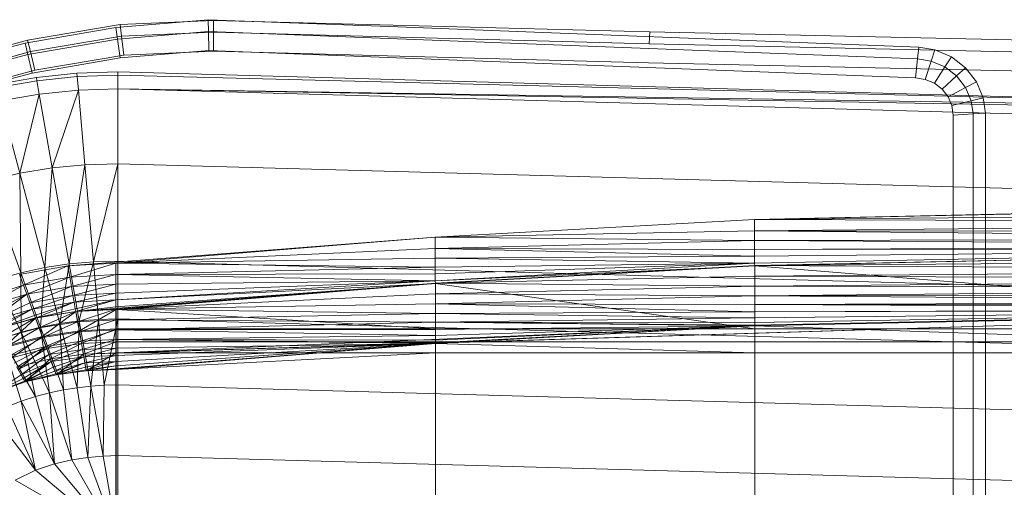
# Model space of a CAD drawing. Header units: metres. Extents: x 397.7 to 427.5, y 12.7 to 28.4.
# Tile 78 of 142: x 406.869 to 407.223, y 27.242 to 27.41. Entities that reach past the tile are written whole.
import ezdxf

# ---------------------------------------------------------------- set-up
doc = ezdxf.new("R2010")
doc.units = ezdxf.units.M
doc.layers.add('A-DETL-____-MBND', color=7, linetype='Continuous', lineweight=18)

# ---------------------------------------------------------------- blocks, each defined once
blk = doc.blocks.new('Family - Inodor P2-153281-05_CLI_AIRE_P2')
at = {"layer": 'A-DETL-____-MBND', "color": 253, "true_color": 0xaaaaaa}
for p, q in [((0.2158, 0.38396), (0.24905, 0.38674)), ((0.2158, 0.38396), (0.24905, 0.38674)), ((0.25093, 0.38648), (0.21744, 0.38501)), ((0.25093, 0.38648), (0.21744, 0.38501)), ((0.24905, 0.38674), (0.24916, 0.38251)), ((0.24916, 0.38251), (0.24905, 0.38674)), ((0.24905, 0.38674), (0.31422, 0.38426)), ((0.24905, 0.38674), (0.31422, 0.38426)), ((0.40793, 0.38234), (0.25093, 0.38648)), ((0.25093, 0.38648), (0.25097, 0.38225)), ((0.40793, 0.38234), (0.25093, 0.38648)), ((0.25097, 0.38225), (0.25093, 0.38648)), ((0.18317, 0.37834), (0.2158, 0.38396)), ((0.18317, 0.37834), (0.2158, 0.38396)), ((0.21744, 0.38501), (0.18411, 0.3794)), ((0.21744, 0.38501), (0.18411, 0.3794)), ((0.2158, 0.38396), (0.2164, 0.37977)), ((0.2164, 0.37977), (0.2158, 0.38396)), ((0.21744, 0.38501), (0.21793, 0.3808)), ((0.21793, 0.3808), (0.21744, 0.38501)), ((0.31422, 0.38426), (0.50472, 0.37687)), ((0.31422, 0.38426), (0.50472, 0.37687)), ((0.18411, 0.3794), (0.15186, 0.3706)), ((0.18411, 0.3794), (0.15186, 0.3706)), ((0.18411, 0.3794), (0.18512, 0.37527)), ((0.18512, 0.37527), (0.18411, 0.3794)), ((0.18417, 0.37421), (0.2164, 0.37977)), ((0.18417, 0.37421), (0.2164, 0.37977)), ((0.21793, 0.3808), (0.18512, 0.37527)), ((0.21793, 0.3808), (0.18512, 0.37527)), ((0.2164, 0.37977), (0.24916, 0.38251)), ((0.2164, 0.37977), (0.24916, 0.38251)), ((0.2164, 0.37977), (0.21736, 0.37298)), ((0.21736, 0.37298), (0.2164, 0.37977)), ((0.25097, 0.38225), (0.21793, 0.3808)), ((0.25097, 0.38225), (0.21793, 0.3808)), ((0.21793, 0.3808), (0.21873, 0.37399)), ((0.21873, 0.37399), (0.21793, 0.3808)), ((0.24916, 0.38251), (0.24933, 0.37566)), ((0.24933, 0.37566), (0.24916, 0.38251)), ((0.24916, 0.38251), (0.31404, 0.38004)), ((0.24916, 0.38251), (0.31404, 0.38004)), ((0.40776, 0.37812), (0.25097, 0.38225)), ((0.25097, 0.38225), (0.25103, 0.37541)), ((0.40776, 0.37812), (0.25097, 0.38225)), ((0.25103, 0.37541), (0.25097, 0.38225)), ((0.31404, 0.38004), (0.50425, 0.37265)), ((0.31404, 0.38004), (0.50425, 0.37265)), ((0.40793, 0.38234), (0.40776, 0.37812)), ((0.40776, 0.37812), (0.40793, 0.38234)), ((0.72747, 0.37522), (0.40793, 0.38234)), ((0.72747, 0.37522), (0.40793, 0.38234)), ((0.15122, 0.3699), (0.18317, 0.37834)), ((0.15122, 0.3699), (0.18317, 0.37834)), ((0.18317, 0.37834), (0.18417, 0.37421)), ((0.18417, 0.37421), (0.18317, 0.37834)), ((0.24933, 0.37566), (0.21736, 0.37298)), ((0.24933, 0.37566), (0.21736, 0.37298)), ((0.24933, 0.37566), (0.21736, 0.37298)), ((0.21736, 0.37298), (0.24933, 0.37566)), ((0.31375, 0.3732), (0.24933, 0.37566)), ((0.31375, 0.3732), (0.24933, 0.37566)), ((0.31375, 0.3732), (0.24933, 0.37566)), ((0.24933, 0.37566), (0.31375, 0.3732)), ((0.72725, 0.371), (0.40776, 0.37812)), ((0.72725, 0.371), (0.40776, 0.37812)), ((0.50472, 0.37687), (0.50425, 0.37265)), ((0.50425, 0.37265), (0.50472, 0.37687)), ((0.50472, 0.37687), (0.51046, 0.37594)), ((0.50472, 0.37687), (0.51046, 0.37594)), ((0.51046, 0.37594), (0.50915, 0.37186)), ((0.50915, 0.37186), (0.51046, 0.37594)), ((0.51046, 0.37594), (0.51645, 0.37337)), ((0.51046, 0.37594), (0.51645, 0.37337)), ((0.15261, 0.36588), (0.18417, 0.37421)), ((0.15261, 0.36588), (0.18417, 0.37421)), ((0.18512, 0.37527), (0.15326, 0.36659)), ((0.18512, 0.37527), (0.15326, 0.36659)), ((0.18417, 0.37421), (0.18578, 0.36754)), ((0.18578, 0.36754), (0.18417, 0.37421)), ((0.18512, 0.37527), (0.18674, 0.3686)), ((0.18674, 0.3686), (0.18512, 0.37527)), ((0.21736, 0.37298), (0.18578, 0.36754)), ((0.21736, 0.37298), (0.18578, 0.36754)), ((0.21736, 0.37298), (0.18578, 0.36754)), ((0.18578, 0.36754), (0.21736, 0.37298)), ((0.21873, 0.37399), (0.18674, 0.3686)), ((0.21873, 0.37399), (0.18674, 0.3686)), ((0.25103, 0.37541), (0.21873, 0.37399)), ((0.25103, 0.37541), (0.21873, 0.37399)), ((0.40749, 0.37128), (0.25103, 0.37541)), ((0.40749, 0.37128), (0.25103, 0.37541)), ((0.5035, 0.36584), (0.31375, 0.3732)), ((0.5035, 0.36584), (0.31375, 0.3732)), ((0.5035, 0.36584), (0.31375, 0.3732)), ((0.31375, 0.3732), (0.5035, 0.36584)), ((0.50425, 0.37265), (0.5035, 0.36584)), ((0.5035, 0.36584), (0.50425, 0.37265)), ((0.50425, 0.37265), (0.50915, 0.37186)), ((0.50425, 0.37265), (0.50915, 0.37186)), ((0.51645, 0.37337), (0.5141, 0.36974)), ((0.5141, 0.36974), (0.51645, 0.37337)), ((0.51645, 0.37337), (0.52157, 0.36946)), ((0.51645, 0.37337), (0.52157, 0.36946)), ((0.18674, 0.3686), (0.15553, 0.36009)), ((0.18674, 0.3686), (0.15553, 0.36009)), ((0.72691, 0.36417), (0.40749, 0.37128)), ((0.72691, 0.36417), (0.40749, 0.37128)), ((0.50915, 0.37186), (0.50704, 0.36527)), ((0.50704, 0.36527), (0.50915, 0.37186)), ((0.50915, 0.37186), (0.5141, 0.36974)), ((0.50915, 0.37186), (0.5141, 0.36974)), ((0.5141, 0.36974), (0.51031, 0.36387)), ((0.51031, 0.36387), (0.5141, 0.36974)), ((0.5141, 0.36974), (0.51833, 0.36651)), ((0.5141, 0.36974), (0.51833, 0.36651)), ((0.52157, 0.36946), (0.51833, 0.36651)), ((0.51833, 0.36651), (0.52157, 0.36946)), ((0.52157, 0.36946), (0.52548, 0.36444)), ((0.52157, 0.36946), (0.52548, 0.36444)), ((0.18578, 0.36754), (0.15485, 0.35938)), ((0.18578, 0.36754), (0.15485, 0.35938)), ((0.18578, 0.36754), (0.15485, 0.35938)), ((0.15485, 0.35938), (0.18578, 0.36754)), ((0.1727, 0.36344), (0.18724, 0.36596)), ((0.18724, 0.36596), (0.20186, 0.36747)), ((0.18745, 0.36479), (0.18724, 0.36596)), ((0.20196, 0.36629), (0.18745, 0.36479)), ((0.20186, 0.36747), (0.21652, 0.36797)), ((0.20196, 0.36629), (0.20186, 0.36747)), ((0.21652, 0.36678), (0.20196, 0.36629)), ((0.20239, 0.36136), (0.20196, 0.36629)), ((0.21652, 0.36797), (0.21652, 0.36678)), ((0.21652, 0.36797), (0.7262, 0.35389)), ((0.7262, 0.35389), (0.21652, 0.36678)), ((0.21652, 0.36678), (0.21652, 0.36184)), ((0.50704, 0.36527), (0.5035, 0.36584)), ((0.50704, 0.36527), (0.5035, 0.36584)), ((0.50704, 0.36527), (0.5035, 0.36584)), ((0.5035, 0.36584), (0.50704, 0.36527)), ((0.51031, 0.36387), (0.50704, 0.36527)), ((0.51031, 0.36387), (0.50704, 0.36527)), ((0.51031, 0.36387), (0.50704, 0.36527)), ((0.50704, 0.36527), (0.51031, 0.36387)), ((0.51833, 0.36651), (0.5131, 0.36173)), ((0.5131, 0.36173), (0.51833, 0.36651)), ((0.51833, 0.36651), (0.52156, 0.36236)), ((0.51833, 0.36651), (0.52156, 0.36236)), ((0.18745, 0.36479), (0.17301, 0.36229)), ((0.1883, 0.35992), (0.18745, 0.36479)), ((0.20239, 0.36136), (0.1883, 0.35992)), ((0.20239, 0.36136), (0.19298, 0.33342)), ((0.21652, 0.36184), (0.20239, 0.36136)), ((0.20474, 0.33457), (0.20239, 0.36136)), ((0.7262, 0.35389), (0.21652, 0.36184)), ((0.7262, 0.35271), (0.21652, 0.36184)), ((0.7262, 0.34776), (0.21652, 0.36184)), ((0.21652, 0.33495), (0.21652, 0.36184)), ((0.5131, 0.36173), (0.51031, 0.36387)), ((0.5131, 0.36173), (0.51031, 0.36387)), ((0.5131, 0.36173), (0.51031, 0.36387)), ((0.51031, 0.36387), (0.5131, 0.36173)), ((0.51523, 0.35899), (0.5131, 0.36173)), ((0.51523, 0.35899), (0.5131, 0.36173)), ((0.51523, 0.35899), (0.5131, 0.36173)), ((0.5131, 0.36173), (0.51523, 0.35899)), ((0.52156, 0.36236), (0.51523, 0.35899)), ((0.51523, 0.35899), (0.52156, 0.36236)), ((0.52548, 0.36444), (0.52156, 0.36236)), ((0.52156, 0.36236), (0.52548, 0.36444)), ((0.52156, 0.36236), (0.52359, 0.35757)), ((0.52156, 0.36236), (0.52359, 0.35757)), ((0.52548, 0.36444), (0.52793, 0.35865)), ((0.52548, 0.36444), (0.52793, 0.35865)), ((0.1883, 0.35992), (0.17429, 0.35751)), ((0.1883, 0.35992), (0.18126, 0.3315)), ((0.19298, 0.33342), (0.1883, 0.35992)), ((0.51657, 0.35583), (0.51523, 0.35899)), ((0.51657, 0.35583), (0.51523, 0.35899)), ((0.51657, 0.35583), (0.51523, 0.35899)), ((0.51523, 0.35899), (0.51657, 0.35583)), ((0.52793, 0.35865), (0.52359, 0.35757)), ((0.52359, 0.35757), (0.52793, 0.35865)), ((0.52793, 0.35865), (0.52867, 0.35316)), ((0.52793, 0.35865), (0.52867, 0.35316)), ((0.18126, 0.3315), (0.17429, 0.35751)), ((0.52359, 0.35757), (0.51657, 0.35583)), ((0.51657, 0.35583), (0.52359, 0.35757)), ((0.51703, 0.35245), (0.51657, 0.35583)), ((0.51703, 0.35245), (0.51657, 0.35583)), ((0.51703, 0.35245), (0.51657, 0.35583)), ((0.51657, 0.35583), (0.51703, 0.35245)), ((0.52359, 0.35757), (0.52422, 0.35289)), ((0.52359, 0.35757), (0.52422, 0.35289)), ((0.52422, 0.35289), (0.51703, 0.35245)), ((0.51703, 0.35245), (0.52422, 0.35289)), ((0.51707, 0.27622), (0.51703, 0.35245)), ((0.51707, 0.27622), (0.51703, 0.35245)), ((0.51707, 0.27622), (0.51703, 0.35245)), ((0.51703, 0.35245), (0.51707, 0.27622)), ((0.52867, 0.35316), (0.52422, 0.35289)), ((0.52422, 0.35289), (0.52867, 0.35316)), ((0.52422, 0.35289), (0.52427, 0.27623)), ((0.52422, 0.35289), (0.52427, 0.27623)), ((0.52867, 0.35316), (0.52871, 0.27623)), ((0.52867, 0.35316), (0.52871, 0.27623)), ((0.19298, 0.33342), (0.18126, 0.3315)), ((0.19298, 0.33342), (0.19035, 0.29759)), ((0.20474, 0.33457), (0.19298, 0.33342)), ((0.19907, 0.29889), (0.19298, 0.33342)), ((0.20474, 0.33457), (0.19907, 0.29889)), ((0.21652, 0.33495), (0.20474, 0.33457)), ((0.20779, 0.29966), (0.20474, 0.33457)), ((0.21652, 0.33495), (0.20779, 0.29966)), ((0.7262, 0.32087), (0.21652, 0.33495)), ((0.21652, 0.29991), (0.21652, 0.33495)), ((0.18126, 0.3315), (0.16961, 0.32879)), ((0.19035, 0.29759), (0.18126, 0.3315)), ((0.18126, 0.3315), (0.18164, 0.29575)), ((0.18164, 0.29575), (0.16961, 0.32879)), ((0.44565, 0.31489), (0.7262, 0.32102)), ((0.72555, 0.32088), (0.44565, 0.31489)), ((0.72555, 0.32088), (0.44565, 0.31489)), ((0.72555, 0.31713), (0.44565, 0.31489)), ((0.72555, 0.31713), (0.44565, 0.31489)), ((0.44565, 0.31489), (0.33076, 0.30854)), ((0.72555, 0.31371), (0.44565, 0.31489)), ((0.44565, 0.31489), (0.72555, 0.31371)), ((0.44565, 0.31489), (0.44566, 0.31079)), ((0.44565, 0.31489), (0.44566, 0.31079)), ((0.72555, 0.31371), (0.44566, 0.31079)), ((0.72555, 0.31371), (0.44566, 0.31079)), ((0.33076, 0.30854), (0.19854, 0.29818)), ((0.33076, 0.30854), (0.21587, 0.2992)), ((0.33076, 0.30854), (0.21587, 0.2992)), ((0.44566, 0.31079), (0.33076, 0.30854)), ((0.44566, 0.31079), (0.33076, 0.30854)), ((0.44566, 0.30737), (0.33076, 0.30854)), ((0.33076, 0.30854), (0.44566, 0.30737)), ((0.33076, 0.30854), (0.33077, 0.30444)), ((0.33076, 0.30854), (0.33077, 0.30444)), ((0.72555, 0.31043), (0.44566, 0.31079)), ((0.44566, 0.31079), (0.72555, 0.31043)), ((0.44566, 0.31079), (0.72555, 0.30799)), ((0.44566, 0.31079), (0.44566, 0.30737)), ((0.44566, 0.31079), (0.72555, 0.30799)), ((0.44566, 0.31079), (0.44566, 0.30737)), ((0.44566, 0.30737), (0.33077, 0.30444)), ((0.44566, 0.30737), (0.33077, 0.30444)), ((0.72555, 0.30799), (0.44566, 0.30737)), ((0.72555, 0.30799), (0.44566, 0.30737)), ((0.72555, 0.30554), (0.44566, 0.30737)), ((0.44566, 0.30737), (0.72555, 0.30554)), ((0.44566, 0.30737), (0.44566, 0.30409)), ((0.44566, 0.30737), (0.44566, 0.30409)), ((0.72555, 0.30554), (0.44566, 0.30409)), ((0.72555, 0.30554), (0.44566, 0.30409)), ((0.33077, 0.30444), (0.21587, 0.2992)), ((0.33077, 0.30444), (0.21587, 0.2992)), ((0.44566, 0.30409), (0.33077, 0.30444)), ((0.33077, 0.30444), (0.44566, 0.30409)), ((0.33077, 0.30444), (0.44566, 0.30165)), ((0.33077, 0.30444), (0.44566, 0.30165)), ((0.33077, 0.30444), (0.33077, 0.30102)), ((0.33077, 0.30444), (0.33077, 0.30102)), ((0.44566, 0.30165), (0.33077, 0.30102)), ((0.44566, 0.30165), (0.33077, 0.30102)), ((0.72555, 0.30454), (0.44566, 0.30409)), ((0.72555, 0.30454), (0.44566, 0.30165)), ((0.72555, 0.30454), (0.44566, 0.30409)), ((0.72555, 0.30454), (0.44566, 0.2992)), ((0.72555, 0.30454), (0.44566, 0.30165)), ((0.72555, 0.30454), (0.44566, 0.2992)), ((0.44566, 0.30165), (0.44566, 0.30409)), ((0.44566, 0.30409), (0.44566, 0.30165)), ((0.44566, 0.2992), (0.44566, 0.30165)), ((0.44566, 0.30165), (0.44566, 0.2992)), ((0.44571, 0.29829), (0.7262, 0.30443)), ((0.7256, 0.30429), (0.44571, 0.29829)), ((0.7256, 0.30429), (0.44571, 0.29829)), ((0.72555, 0.30454), (0.44572, 0.2982)), ((0.72555, 0.30454), (0.44572, 0.2982)), ((0.19854, 0.29818), (0.18124, 0.29507)), ((0.19035, 0.29759), (0.18164, 0.29575)), ((0.19854, 0.29818), (0.18265, 0.29122)), ((0.19854, 0.29818), (0.18265, 0.29122)), ((0.19035, 0.29759), (0.18878, 0.27613)), ((0.19907, 0.29889), (0.19035, 0.29759)), ((0.19574, 0.27748), (0.19035, 0.29759)), ((0.19907, 0.29889), (0.19574, 0.27748)), ((0.21587, 0.2992), (0.19854, 0.29818)), ((0.21587, 0.2992), (0.19854, 0.29818)), ((0.19926, 0.29414), (0.19854, 0.29818)), ((0.19854, 0.29818), (0.19926, 0.29414)), ((0.20779, 0.29966), (0.19907, 0.29889)), ((0.20268, 0.27842), (0.19907, 0.29889)), ((0.21587, 0.2992), (0.19926, 0.29414)), ((0.21587, 0.2992), (0.19926, 0.29414)), ((0.20779, 0.29966), (0.20268, 0.27842)), ((0.21652, 0.29991), (0.20779, 0.29966)), ((0.2096, 0.27898), (0.20779, 0.29966)), ((0.33077, 0.30102), (0.21587, 0.2992)), ((0.33077, 0.30102), (0.21587, 0.2992)), ((0.33077, 0.29774), (0.21587, 0.2992)), ((0.21587, 0.2992), (0.33077, 0.29774)), ((0.21587, 0.2992), (0.21587, 0.2951)), ((0.21587, 0.2992), (0.21587, 0.2951)), ((0.33077, 0.29774), (0.21587, 0.2951)), ((0.33077, 0.29774), (0.21587, 0.2951)), ((0.7262, 0.28584), (0.21652, 0.29991)), ((0.21652, 0.27916), (0.21652, 0.29991)), ((0.44566, 0.2992), (0.33077, 0.30102)), ((0.33077, 0.30102), (0.44566, 0.2992)), ((0.33077, 0.30102), (0.33077, 0.29774)), ((0.33077, 0.30102), (0.33077, 0.29774)), ((0.44566, 0.2992), (0.33077, 0.29774)), ((0.44566, 0.2992), (0.33077, 0.29285)), ((0.44566, 0.2992), (0.33077, 0.29531)), ((0.44566, 0.2992), (0.33077, 0.29774)), ((0.44566, 0.2992), (0.33077, 0.29285)), ((0.44566, 0.2992), (0.33077, 0.29531)), ((0.44572, 0.2982), (0.33077, 0.29285)), ((0.44572, 0.2982), (0.33077, 0.29285)), ((0.33077, 0.29531), (0.33077, 0.29774)), ((0.33077, 0.29774), (0.33077, 0.29531)), ((0.44571, 0.29829), (0.33082, 0.29195)), ((0.44572, 0.2982), (0.33082, 0.29185)), ((0.44572, 0.2982), (0.33082, 0.29185)), ((0.44572, 0.2982), (0.44566, 0.2992)), ((0.44566, 0.2992), (0.44572, 0.2982)), ((0.7256, 0.30052), (0.44571, 0.29829)), ((0.7256, 0.30052), (0.44571, 0.29829)), ((0.7256, 0.29687), (0.44571, 0.29829)), ((0.44571, 0.29829), (0.7256, 0.29687)), ((0.44571, 0.29829), (0.44571, 0.29452)), ((0.44571, 0.29829), (0.44571, 0.29452)), ((0.44572, 0.2982), (0.44571, 0.27553)), ((0.44572, 0.2982), (0.44571, 0.27553)), ((0.72561, 0.27553), (0.44572, 0.2982)), ((0.44572, 0.2982), (0.72561, 0.27553)), ((0.18164, 0.29575), (0.17296, 0.29333)), ((0.18265, 0.29122), (0.18124, 0.29507)), ((0.18124, 0.29507), (0.18265, 0.29122)), ((0.18878, 0.27613), (0.18164, 0.29575)), ((0.18164, 0.29575), (0.1818, 0.27436)), ((0.19926, 0.29414), (0.18265, 0.29122)), ((0.19926, 0.29414), (0.18265, 0.29122)), ((0.19926, 0.29414), (0.18381, 0.28801)), ((0.19926, 0.29414), (0.18381, 0.28801)), ((0.21587, 0.2951), (0.19926, 0.29414)), ((0.21587, 0.2951), (0.19926, 0.29414)), ((0.19985, 0.29078), (0.19926, 0.29414)), ((0.19926, 0.29414), (0.19985, 0.29078)), ((0.21587, 0.2951), (0.19985, 0.29078)), ((0.21587, 0.2951), (0.19985, 0.29078)), ((0.33077, 0.29531), (0.21587, 0.2951)), ((0.33077, 0.29531), (0.21587, 0.2951)), ((0.33077, 0.29285), (0.21587, 0.2951)), ((0.21587, 0.2951), (0.33077, 0.29285)), ((0.21587, 0.2951), (0.21587, 0.29168)), ((0.21587, 0.2951), (0.21587, 0.29168)), ((0.33077, 0.29285), (0.33077, 0.29531)), ((0.33077, 0.29531), (0.33077, 0.29285)), ((0.44571, 0.29452), (0.33082, 0.29195)), ((0.44571, 0.29452), (0.33082, 0.29195)), ((0.7256, 0.29687), (0.44571, 0.29452)), ((0.7256, 0.29687), (0.44571, 0.29452)), ((0.7256, 0.29343), (0.44571, 0.29452)), ((0.44571, 0.29452), (0.7256, 0.29343)), ((0.44571, 0.29452), (0.44571, 0.29086)), ((0.44571, 0.29452), (0.44571, 0.29086)), ((0.18265, 0.29122), (0.16609, 0.28614)), ((0.18265, 0.29122), (0.16609, 0.28614)), ((0.18265, 0.29122), (0.1678, 0.28318)), ((0.18265, 0.29122), (0.1678, 0.28318)), ((0.1818, 0.27436), (0.17296, 0.29333)), ((0.18381, 0.28801), (0.18265, 0.29122)), ((0.18265, 0.29122), (0.18381, 0.28801)), ((0.19985, 0.29078), (0.18381, 0.28801)), ((0.19985, 0.29078), (0.18381, 0.28801)), ((0.19985, 0.29078), (0.18494, 0.28492)), ((0.19985, 0.29078), (0.18494, 0.28492)), ((0.21587, 0.29168), (0.19985, 0.29078)), ((0.21587, 0.29168), (0.19985, 0.29078)), ((0.20042, 0.28755), (0.19985, 0.29078)), ((0.19985, 0.29078), (0.20042, 0.28755)), ((0.21587, 0.29168), (0.20042, 0.28755)), ((0.21587, 0.29168), (0.20042, 0.28755)), ((0.33082, 0.29195), (0.20142, 0.28184)), ((0.33077, 0.29285), (0.21587, 0.29168)), ((0.33077, 0.29285), (0.21587, 0.28596)), ((0.33077, 0.29285), (0.21587, 0.2884)), ((0.33077, 0.29285), (0.21587, 0.29168)), ((0.33077, 0.29285), (0.21587, 0.28596)), ((0.33077, 0.29285), (0.21587, 0.2884)), ((0.33082, 0.29195), (0.21587, 0.28261)), ((0.33082, 0.29195), (0.21587, 0.28261)), ((0.33082, 0.29185), (0.21587, 0.28596)), ((0.33082, 0.29185), (0.21587, 0.28351)), ((0.33082, 0.29185), (0.21587, 0.28596)), ((0.33082, 0.29185), (0.21587, 0.28351)), ((0.21587, 0.2884), (0.21587, 0.29168)), ((0.21587, 0.29168), (0.21587, 0.2884)), ((0.33082, 0.29185), (0.21593, 0.28251)), ((0.33082, 0.29185), (0.21593, 0.28251)), ((0.33082, 0.29185), (0.33077, 0.29285)), ((0.33077, 0.29285), (0.33082, 0.29185)), ((0.44571, 0.29086), (0.33082, 0.29195)), ((0.33082, 0.29195), (0.44571, 0.29086)), ((0.33082, 0.29195), (0.33082, 0.28818)), ((0.33082, 0.29195), (0.33082, 0.28818)), ((0.44571, 0.27553), (0.33082, 0.29185)), ((0.33082, 0.29185), (0.33082, 0.27553)), ((0.33082, 0.29185), (0.44571, 0.27553)), ((0.33082, 0.29185), (0.33082, 0.27553)), ((0.44571, 0.29086), (0.33082, 0.28818)), ((0.44571, 0.29086), (0.33082, 0.28818)), ((0.7256, 0.29343), (0.44571, 0.29086)), ((0.7256, 0.29343), (0.44571, 0.29086)), ((0.7256, 0.29033), (0.44571, 0.29086)), ((0.44571, 0.29086), (0.7256, 0.29033)), ((0.44571, 0.29086), (0.44571, 0.28743)), ((0.44571, 0.29086), (0.44571, 0.28743)), ((0.18381, 0.28801), (0.1678, 0.28318)), ((0.18381, 0.28801), (0.1678, 0.28318)), ((0.18381, 0.28801), (0.16944, 0.28034)), ((0.18381, 0.28801), (0.16944, 0.28034)), ((0.18381, 0.28801), (0.17066, 0.27823)), ((0.18381, 0.28801), (0.17066, 0.27823)), ((0.18494, 0.28492), (0.18381, 0.28801)), ((0.18381, 0.28801), (0.18494, 0.28492)), ((0.20042, 0.28755), (0.18494, 0.28492)), ((0.20042, 0.28755), (0.18494, 0.28492)), ((0.20042, 0.28755), (0.18577, 0.28263)), ((0.20042, 0.28755), (0.18577, 0.28263)), ((0.21587, 0.2884), (0.20042, 0.28755)), ((0.21587, 0.2884), (0.20042, 0.28755)), ((0.20085, 0.28515), (0.20042, 0.28755)), ((0.20042, 0.28755), (0.20085, 0.28515)), ((0.21587, 0.2884), (0.20085, 0.28515)), ((0.21587, 0.2884), (0.20085, 0.28515)), ((0.21587, 0.28596), (0.21587, 0.2884)), ((0.21587, 0.2884), (0.21587, 0.28596)), ((0.33082, 0.28818), (0.21587, 0.28261)), ((0.33082, 0.28818), (0.21587, 0.28261)), ((0.44571, 0.28743), (0.33082, 0.28818)), ((0.33082, 0.28818), (0.44571, 0.28743)), ((0.33082, 0.28818), (0.33082, 0.28452)), ((0.33082, 0.28818), (0.33082, 0.28452)), ((0.44571, 0.28743), (0.33082, 0.28452)), ((0.44571, 0.28743), (0.33082, 0.28452)), ((0.7256, 0.29033), (0.44571, 0.28743)), ((0.7256, 0.29033), (0.44571, 0.28743)), ((0.7256, 0.28766), (0.44571, 0.28743)), ((0.7256, 0.28766), (0.44571, 0.28743)), ((0.7256, 0.28548), (0.44571, 0.28743)), ((0.44571, 0.28743), (0.7256, 0.28548)), ((0.44571, 0.28743), (0.44571, 0.28433)), ((0.44571, 0.28743), (0.44571, 0.28433)), ((0.18494, 0.28492), (0.17066, 0.27823)), ((0.18494, 0.28492), (0.17066, 0.27823)), ((0.18577, 0.28263), (0.18494, 0.28492)), ((0.18494, 0.28492), (0.18577, 0.28263)), ((0.20085, 0.28515), (0.18577, 0.28263)), ((0.20085, 0.28515), (0.18577, 0.28263)), ((0.20085, 0.28515), (0.18661, 0.28033)), ((0.20085, 0.28515), (0.18661, 0.28033)), ((0.20085, 0.28515), (0.187, 0.27941)), ((0.20085, 0.28515), (0.187, 0.27941)), ((0.21587, 0.28596), (0.20085, 0.28515)), ((0.21587, 0.28596), (0.20085, 0.28515)), ((0.20127, 0.28273), (0.20085, 0.28515)), ((0.20085, 0.28515), (0.20127, 0.28273)), ((0.21587, 0.28596), (0.20127, 0.28273)), ((0.21587, 0.28596), (0.20127, 0.28273)), ((0.21587, 0.28596), (0.2015, 0.28176)), ((0.21587, 0.28596), (0.2015, 0.28176)), ((0.21587, 0.28351), (0.2015, 0.28176)), ((0.21587, 0.28351), (0.2015, 0.28176)), ((0.21587, 0.28351), (0.21587, 0.28596)), ((0.21587, 0.28596), (0.21587, 0.28351)), ((0.33082, 0.28452), (0.21587, 0.28261)), ((0.33082, 0.28452), (0.21587, 0.28261)), ((0.21593, 0.28251), (0.21587, 0.28351)), ((0.21587, 0.28351), (0.21593, 0.28251)), ((0.44571, 0.28433), (0.33082, 0.28452)), ((0.33082, 0.28452), (0.44571, 0.28433)), ((0.33082, 0.28452), (0.44571, 0.28165)), ((0.33082, 0.28452), (0.33082, 0.28109)), ((0.33082, 0.28452), (0.44571, 0.28165)), ((0.33082, 0.28452), (0.33082, 0.28109)), ((0.7256, 0.28548), (0.44571, 0.28433)), ((0.7256, 0.28548), (0.44571, 0.28433)), ((0.7256, 0.28388), (0.44571, 0.28433)), ((0.44571, 0.28433), (0.44571, 0.28165)), ((0.44571, 0.28433), (0.7256, 0.28388)), ((0.44571, 0.28433), (0.7256, 0.2829)), ((0.44571, 0.28433), (0.7256, 0.2829)), ((0.44571, 0.28433), (0.44571, 0.28165)), ((0.18577, 0.28263), (0.17066, 0.27823)), ((0.18577, 0.28263), (0.17066, 0.27823)), ((0.18577, 0.28263), (0.17189, 0.27611)), ((0.18577, 0.28263), (0.17189, 0.27611)), ((0.18577, 0.28263), (0.17243, 0.27527)), ((0.18577, 0.28263), (0.17243, 0.27527)), ((0.18661, 0.28033), (0.17243, 0.27527)), ((0.18661, 0.28033), (0.17243, 0.27527)), ((0.18661, 0.28033), (0.18577, 0.28263)), ((0.18577, 0.28263), (0.18661, 0.28033)), ((0.187, 0.27941), (0.18661, 0.28033)), ((0.18661, 0.28033), (0.187, 0.27941)), ((0.20142, 0.28184), (0.18691, 0.27948)), ((0.20127, 0.28273), (0.187, 0.27941)), ((0.20127, 0.28273), (0.187, 0.27941)), ((0.2015, 0.28176), (0.187, 0.27941)), ((0.2015, 0.28176), (0.187, 0.27941)), ((0.20142, 0.28184), (0.1882, 0.27593)), ((0.20142, 0.28184), (0.1882, 0.27593)), ((0.2015, 0.28176), (0.18939, 0.27285)), ((0.2015, 0.28176), (0.18939, 0.27285)), ((0.2015, 0.28176), (0.20127, 0.28273)), ((0.20127, 0.28273), (0.2015, 0.28176)), ((0.21587, 0.28261), (0.20142, 0.28184)), ((0.21587, 0.28261), (0.20142, 0.28184)), ((0.20208, 0.27813), (0.20142, 0.28184)), ((0.20142, 0.28184), (0.20208, 0.27813)), ((0.21593, 0.28251), (0.2015, 0.28176)), ((0.21593, 0.28251), (0.2015, 0.28176)), ((0.20271, 0.27488), (0.2015, 0.28176)), ((0.2015, 0.28176), (0.20271, 0.27488)), ((0.21587, 0.28261), (0.20208, 0.27813)), ((0.21587, 0.28261), (0.20208, 0.27813)), ((0.21593, 0.28251), (0.20271, 0.27488)), ((0.21593, 0.28251), (0.20271, 0.27488)), ((0.7256, 0.28259), (0.2042, 0.26645)), ((0.33082, 0.28109), (0.21587, 0.28261)), ((0.21587, 0.28261), (0.33082, 0.28109)), ((0.21587, 0.28261), (0.21587, 0.27883)), ((0.21587, 0.28261), (0.21587, 0.27883)), ((0.33082, 0.28109), (0.21587, 0.27883)), ((0.33082, 0.28109), (0.21587, 0.27883)), ((0.7256, 0.28259), (0.21593, 0.26697)), ((0.7256, 0.28259), (0.21593, 0.26697)), ((0.33082, 0.27553), (0.21593, 0.28251)), ((0.21593, 0.28251), (0.33082, 0.27553)), ((0.21593, 0.28251), (0.21593, 0.27553)), ((0.21593, 0.28251), (0.21593, 0.27553)), ((0.44571, 0.28165), (0.33082, 0.28109)), ((0.44571, 0.28165), (0.33082, 0.28109)), ((0.44571, 0.27948), (0.33082, 0.28109)), ((0.33082, 0.28109), (0.44571, 0.27948)), ((0.33082, 0.28109), (0.33082, 0.27799)), ((0.33082, 0.28109), (0.33082, 0.27799)), ((0.7256, 0.2829), (0.44571, 0.28165)), ((0.7256, 0.2829), (0.44571, 0.28165)), ((0.7256, 0.28259), (0.44571, 0.27659)), ((0.7256, 0.28259), (0.44571, 0.27659)), ((0.7256, 0.28259), (0.44571, 0.27659)), ((0.7256, 0.28259), (0.44571, 0.28165)), ((0.7256, 0.28259), (0.44571, 0.27948)), ((0.7256, 0.28259), (0.44571, 0.28165)), ((0.7256, 0.28259), (0.44571, 0.27788)), ((0.7256, 0.28259), (0.44571, 0.27948)), ((0.7256, 0.28259), (0.44571, 0.2769)), ((0.7256, 0.28259), (0.44571, 0.27788)), ((0.7256, 0.28259), (0.44571, 0.27659)), ((0.7256, 0.28259), (0.44571, 0.2769)), ((0.44571, 0.27948), (0.44571, 0.28165)), ((0.44571, 0.28165), (0.44571, 0.27948)), ((0.18691, 0.27948), (0.17234, 0.27532)), ((0.187, 0.27941), (0.17243, 0.27527)), ((0.187, 0.27941), (0.17243, 0.27527)), ((0.18691, 0.27948), (0.17422, 0.27206)), ((0.18691, 0.27948), (0.17422, 0.27206)), ((0.187, 0.27941), (0.17592, 0.26923)), ((0.187, 0.27941), (0.17592, 0.26923)), ((0.1882, 0.27593), (0.18691, 0.27948)), ((0.18691, 0.27948), (0.1882, 0.27593)), ((0.18939, 0.27285), (0.187, 0.27941)), ((0.187, 0.27941), (0.18939, 0.27285)), ((0.20208, 0.27813), (0.1882, 0.27593)), ((0.20208, 0.27813), (0.1882, 0.27593)), ((0.19574, 0.27748), (0.18878, 0.27613)), ((0.20208, 0.27813), (0.18945, 0.2725)), ((0.20208, 0.27813), (0.18945, 0.2725)), ((0.20268, 0.27842), (0.19574, 0.27748)), ((0.20192, 0.2544), (0.19574, 0.27748)), ((0.19574, 0.27748), (0.19698, 0.2536)), ((0.20268, 0.27842), (0.20192, 0.2544)), ((0.21587, 0.27883), (0.20208, 0.27813)), ((0.21587, 0.27883), (0.20208, 0.27813)), ((0.20272, 0.27452), (0.20208, 0.27813)), ((0.20208, 0.27813), (0.20272, 0.27452)), ((0.2096, 0.27898), (0.20268, 0.27842)), ((0.20681, 0.25495), (0.20268, 0.27842)), ((0.21587, 0.27883), (0.20272, 0.27452)), ((0.21587, 0.27883), (0.20272, 0.27452)), ((0.2096, 0.27898), (0.20681, 0.25495)), ((0.21652, 0.27916), (0.2096, 0.27898)), ((0.21167, 0.25528), (0.2096, 0.27898)), ((0.21652, 0.27916), (0.21167, 0.25528)), ((0.33082, 0.27799), (0.21587, 0.27883)), ((0.21587, 0.27883), (0.33082, 0.27799)), ((0.21587, 0.27883), (0.21587, 0.27518)), ((0.21587, 0.27883), (0.21587, 0.27518)), ((0.33082, 0.27799), (0.21587, 0.27518)), ((0.33082, 0.27799), (0.21587, 0.27518)), ((0.44571, 0.27659), (0.21593, 0.26697)), ((0.44571, 0.27659), (0.21593, 0.26697)), ((0.7262, 0.26508), (0.21652, 0.27916)), ((0.21652, 0.25539), (0.21652, 0.27916)), ((0.44571, 0.27948), (0.33082, 0.27799)), ((0.44571, 0.27948), (0.33082, 0.27799)), ((0.44571, 0.27788), (0.33082, 0.27799)), ((0.33082, 0.27799), (0.44571, 0.27788)), ((0.33082, 0.27799), (0.44571, 0.2769)), ((0.33082, 0.27799), (0.44571, 0.2769)), ((0.33082, 0.27799), (0.44571, 0.27659)), ((0.33082, 0.27799), (0.44571, 0.27659)), ((0.33082, 0.27799), (0.33082, 0.27531)), ((0.33082, 0.27799), (0.33082, 0.27531)), ((0.44571, 0.27659), (0.33082, 0.27024)), ((0.44571, 0.27659), (0.33082, 0.27024)), ((0.44571, 0.27659), (0.33082, 0.27024)), ((0.44571, 0.27659), (0.33082, 0.27531)), ((0.44571, 0.27659), (0.33082, 0.27314)), ((0.44571, 0.27659), (0.33082, 0.27531)), ((0.44571, 0.27659), (0.33082, 0.27154)), ((0.44571, 0.27659), (0.33082, 0.27314)), ((0.44571, 0.27659), (0.33082, 0.27056)), ((0.44571, 0.27659), (0.33082, 0.27154)), ((0.44571, 0.27659), (0.33082, 0.27024)), ((0.44571, 0.27659), (0.33082, 0.27056)), ((0.44571, 0.27788), (0.44571, 0.27948)), ((0.44571, 0.27948), (0.44571, 0.27788)), ((0.44571, 0.2769), (0.44571, 0.27788)), ((0.44571, 0.27788), (0.44571, 0.2769)), ((0.44571, 0.27659), (0.44571, 0.2769)), ((0.44571, 0.2769), (0.44571, 0.27659)), ((0.72561, 0.26697), (0.44571, 0.27659)), ((0.44571, 0.27659), (0.44571, 0.26697)), ((0.44571, 0.27659), (0.72561, 0.26697)), ((0.44571, 0.27659), (0.44571, 0.26697)), ((0.1882, 0.27593), (0.17422, 0.27206)), ((0.1882, 0.27593), (0.17422, 0.27206)), ((0.1818, 0.27436), (0.17482, 0.27214)), ((0.18939, 0.27285), (0.17592, 0.26923)), ((0.18939, 0.27285), (0.17592, 0.26923)), ((0.1882, 0.27593), (0.17605, 0.26889)), ((0.1882, 0.27593), (0.17605, 0.26889)), ((0.18939, 0.27285), (0.17826, 0.26518)), ((0.18939, 0.27285), (0.17826, 0.26518)), ((0.18878, 0.27613), (0.1818, 0.27436)), ((0.19198, 0.25254), (0.1818, 0.27436)), ((0.1818, 0.27436), (0.18692, 0.25119)), ((0.18945, 0.2725), (0.1882, 0.27593)), ((0.1882, 0.27593), (0.18945, 0.2725)), ((0.19698, 0.2536), (0.18878, 0.27613)), ((0.18878, 0.27613), (0.19198, 0.25254)), ((0.20271, 0.27488), (0.18939, 0.27285)), ((0.20271, 0.27488), (0.18939, 0.27285)), ((0.19099, 0.26846), (0.18939, 0.27285)), ((0.18939, 0.27285), (0.19099, 0.26846)), ((0.20272, 0.27452), (0.18945, 0.2725)), ((0.20272, 0.27452), (0.18945, 0.2725)), ((0.20272, 0.27452), (0.19063, 0.26927)), ((0.20272, 0.27452), (0.19063, 0.26927)), ((0.20271, 0.27488), (0.19099, 0.26846)), ((0.20271, 0.27488), (0.19099, 0.26846)), ((0.21593, 0.27553), (0.20271, 0.27488)), ((0.21593, 0.27553), (0.20271, 0.27488)), ((0.20352, 0.27028), (0.20271, 0.27488)), ((0.20271, 0.27488), (0.20352, 0.27028)), ((0.21587, 0.27518), (0.20272, 0.27452)), ((0.21587, 0.27518), (0.20272, 0.27452)), ((0.20331, 0.27114), (0.20272, 0.27452)), ((0.20272, 0.27452), (0.20331, 0.27114)), ((0.21587, 0.27518), (0.20331, 0.27114)), ((0.21587, 0.27518), (0.20331, 0.27114)), ((0.21593, 0.27553), (0.20352, 0.27028)), ((0.21593, 0.27553), (0.20352, 0.27028)), ((0.33082, 0.27531), (0.21587, 0.27518)), ((0.33082, 0.27531), (0.21587, 0.27518)), ((0.33082, 0.27314), (0.21587, 0.27518)), ((0.21587, 0.27518), (0.33082, 0.27314)), ((0.21587, 0.27518), (0.21587, 0.27175)), ((0.21587, 0.27518), (0.21587, 0.27175)), ((0.33082, 0.27314), (0.21587, 0.27175)), ((0.33082, 0.27314), (0.21587, 0.27175)), ((0.33082, 0.27553), (0.21593, 0.27553)), ((0.33082, 0.27553), (0.21593, 0.27553)), ((0.21593, 0.27553), (0.21593, 0.27086)), ((0.21593, 0.27553), (0.21593, 0.27086)), ((0.44571, 0.27553), (0.33082, 0.27553)), ((0.44571, 0.27553), (0.33082, 0.27553)), ((0.33082, 0.27553), (0.33082, 0.27086)), ((0.33082, 0.27553), (0.33082, 0.27086)), ((0.33082, 0.27314), (0.33082, 0.27531)), ((0.33082, 0.27531), (0.33082, 0.27314)), ((0.33082, 0.27154), (0.33082, 0.27314)), ((0.33082, 0.27314), (0.33082, 0.27154)), ((0.72561, 0.27553), (0.44571, 0.27553)), ((0.72561, 0.27553), (0.44571, 0.27553)), ((0.44571, 0.27553), (0.44571, 0.27086)), ((0.44571, 0.27553), (0.44571, 0.27086)), ((0.51707, 0.12377), (0.51707, 0.27622)), ((0.51707, 0.12377), (0.51707, 0.27622)), ((0.51707, 0.12377), (0.51707, 0.27622)), ((0.51707, 0.27622), (0.51707, 0.12377)), ((0.52427, 0.27623), (0.52427, 0.12377)), ((0.52427, 0.27623), (0.52427, 0.12377)), ((0.52871, 0.27623), (0.52871, 0.12377)), ((0.52871, 0.27623), (0.52871, 0.12377)), ((0.18692, 0.25119), (0.17482, 0.27214)), ((0.17482, 0.27214), (0.18179, 0.24951)), ((0.18945, 0.2725), (0.17605, 0.26889)), ((0.18945, 0.2725), (0.17605, 0.26889)), ((0.18945, 0.2725), (0.17777, 0.26592)), ((0.18945, 0.2725), (0.17777, 0.26592)), ((0.19063, 0.26927), (0.17777, 0.26592)), ((0.19063, 0.26927), (0.17777, 0.26592)), ((0.19063, 0.26927), (0.17932, 0.26323)), ((0.19063, 0.26927), (0.17932, 0.26323)), ((0.19063, 0.26927), (0.18066, 0.26091)), ((0.19063, 0.26927), (0.18066, 0.26091)), ((0.19063, 0.26927), (0.18945, 0.2725)), ((0.18945, 0.2725), (0.19063, 0.26927)), ((0.20331, 0.27114), (0.19063, 0.26927)), ((0.20331, 0.27114), (0.19063, 0.26927)), ((0.19169, 0.26636), (0.19063, 0.26927)), ((0.19063, 0.26927), (0.19169, 0.26636)), ((0.20352, 0.27028), (0.19099, 0.26846)), ((0.20352, 0.27028), (0.19099, 0.26846)), ((0.20331, 0.27114), (0.19169, 0.26636)), ((0.20331, 0.27114), (0.19169, 0.26636)), ((0.20352, 0.27028), (0.19232, 0.2648)), ((0.20352, 0.27028), (0.19232, 0.2648)), ((0.21587, 0.27175), (0.20331, 0.27114)), ((0.21587, 0.27175), (0.20331, 0.27114)), ((0.20385, 0.26809), (0.20331, 0.27114)), ((0.20331, 0.27114), (0.20385, 0.26809)), ((0.21593, 0.27086), (0.20352, 0.27028)), ((0.21593, 0.27086), (0.20352, 0.27028)), ((0.2042, 0.26645), (0.20352, 0.27028)), ((0.20352, 0.27028), (0.2042, 0.26645)), ((0.21587, 0.27175), (0.20385, 0.26809)), ((0.21587, 0.27175), (0.20385, 0.26809)), ((0.21593, 0.27086), (0.2042, 0.26645)), ((0.21593, 0.27086), (0.2042, 0.26645)), ((0.33082, 0.27154), (0.21587, 0.27175)), ((0.21587, 0.27175), (0.33082, 0.27154)), ((0.21587, 0.27175), (0.33082, 0.27056)), ((0.21587, 0.27175), (0.33082, 0.27056)), ((0.21587, 0.27175), (0.33082, 0.27024)), ((0.21587, 0.27175), (0.33082, 0.27024)), ((0.21587, 0.27175), (0.21587, 0.26864)), ((0.21587, 0.27175), (0.21587, 0.26864)), ((0.33082, 0.27024), (0.21587, 0.2609)), ((0.33082, 0.27024), (0.21587, 0.2609)), ((0.33082, 0.27024), (0.21587, 0.26864)), ((0.33082, 0.27024), (0.21587, 0.26597)), ((0.33082, 0.27024), (0.21587, 0.26864)), ((0.33082, 0.27024), (0.21587, 0.2638)), ((0.33082, 0.27024), (0.21587, 0.26597)), ((0.33082, 0.27024), (0.21587, 0.2622)), ((0.33082, 0.27024), (0.21587, 0.2638)), ((0.33082, 0.27024), (0.21587, 0.26122)), ((0.33082, 0.27024), (0.21587, 0.2622)), ((0.33082, 0.27024), (0.21587, 0.2609)), ((0.33082, 0.27024), (0.21587, 0.26122)), ((0.33082, 0.27086), (0.21593, 0.27086)), ((0.33082, 0.27086), (0.21593, 0.27086)), ((0.21593, 0.26697), (0.21593, 0.27086)), ((0.21593, 0.27086), (0.21593, 0.26697)), ((0.33082, 0.27024), (0.21593, 0.26697)), ((0.33082, 0.27024), (0.21593, 0.26697)), ((0.33082, 0.27056), (0.33082, 0.27154)), ((0.33082, 0.27154), (0.33082, 0.27056)), ((0.44571, 0.27086), (0.33082, 0.27086)), ((0.44571, 0.27086), (0.33082, 0.27086)), ((0.33082, 0.26697), (0.33082, 0.27086)), ((0.33082, 0.27086), (0.33082, 0.26697)), ((0.33082, 0.27024), (0.33082, 0.27056)), ((0.33082, 0.27056), (0.33082, 0.27024)), ((0.33082, 0.26697), (0.33082, 0.27024)), ((0.44571, 0.26697), (0.33082, 0.27024)), ((0.44571, 0.26697), (0.33082, 0.27024)), ((0.72561, 0.27086), (0.44571, 0.27086)), ((0.72561, 0.27086), (0.44571, 0.27086)), ((0.44571, 0.26697), (0.44571, 0.27086)), ((0.44571, 0.27086), (0.44571, 0.26697)), ((0.19099, 0.26846), (0.17826, 0.26518)), ((0.19099, 0.26846), (0.17826, 0.26518)), ((0.19099, 0.26846), (0.18021, 0.26181)), ((0.19099, 0.26846), (0.18021, 0.26181)), ((0.19169, 0.26636), (0.18066, 0.26091)), ((0.19169, 0.26636), (0.18066, 0.26091)), ((0.19169, 0.26636), (0.18174, 0.25903)), ((0.19169, 0.26636), (0.18174, 0.25903)), ((0.19232, 0.2648), (0.19099, 0.26846)), ((0.19099, 0.26846), (0.19232, 0.2648)), ((0.20385, 0.26809), (0.19169, 0.26636)), ((0.20385, 0.26809), (0.19169, 0.26636)), ((0.1926, 0.26384), (0.19169, 0.26636)), ((0.19169, 0.26636), (0.1926, 0.26384)), ((0.2042, 0.26645), (0.19232, 0.2648)), ((0.2042, 0.26645), (0.19232, 0.2648)), ((0.2042, 0.26645), (0.19232, 0.2648)), ((0.20385, 0.26809), (0.1926, 0.26384)), ((0.20385, 0.26809), (0.1926, 0.26384)), ((0.2042, 0.26645), (0.19434, 0.25908)), ((0.2042, 0.26645), (0.19434, 0.25908)), ((0.21587, 0.26864), (0.20385, 0.26809)), ((0.21587, 0.26864), (0.20385, 0.26809)), ((0.20431, 0.26545), (0.20385, 0.26809)), ((0.20385, 0.26809), (0.20431, 0.26545)), ((0.21593, 0.26697), (0.2042, 0.26645)), ((0.21593, 0.26697), (0.2042, 0.26645)), ((0.21593, 0.26697), (0.2042, 0.26645)), ((0.21593, 0.26697), (0.2042, 0.26645)), ((0.20519, 0.26047), (0.2042, 0.26645)), ((0.2042, 0.26645), (0.20519, 0.26047)), ((0.21587, 0.26864), (0.20431, 0.26545)), ((0.21587, 0.26864), (0.20431, 0.26545)), ((0.21587, 0.26597), (0.20431, 0.26545)), ((0.21587, 0.26597), (0.20431, 0.26545)), ((0.21587, 0.26597), (0.20469, 0.26332)), ((0.21587, 0.26597), (0.20469, 0.26332)), ((0.21593, 0.26697), (0.20519, 0.26047)), ((0.21593, 0.26697), (0.20519, 0.26047)), ((0.21587, 0.26597), (0.21587, 0.26864)), ((0.21587, 0.26864), (0.21587, 0.26597)), ((0.33082, 0.26697), (0.21587, 0.2609)), ((0.21587, 0.2609), (0.21593, 0.26697)), ((0.21587, 0.2609), (0.33082, 0.26697)), ((0.33082, 0.26697), (0.21587, 0.2609)), ((0.21587, 0.2609), (0.21593, 0.26697)), ((0.21587, 0.2609), (0.33082, 0.26697)), ((0.21593, 0.26697), (0.21587, 0.2609)), ((0.21587, 0.2638), (0.21587, 0.26597)), ((0.21587, 0.26597), (0.21587, 0.2638)), ((0.21593, 0.26697), (0.33082, 0.26697)), ((0.33082, 0.26697), (0.21593, 0.26697)), ((0.33082, 0.26697), (0.21593, 0.26697)), ((0.21593, 0.26697), (0.33082, 0.26697)), ((0.33082, 0.26697), (0.21593, 0.26697)), ((0.21593, 0.13288), (0.21593, 0.26697)), ((0.21593, 0.26697), (0.21593, 0.13288)), ((0.44571, 0.26697), (0.33082, 0.26697)), ((0.44571, 0.26697), (0.33082, 0.26697)), ((0.33082, 0.26697), (0.33082, 0.13288)), ((0.33082, 0.26697), (0.33082, 0.13288)), ((0.33082, 0.26697), (0.44571, 0.26697)), ((0.44571, 0.26697), (0.33082, 0.26697)), ((0.33082, 0.26697), (0.33082, 0.13288)), ((0.33082, 0.26697), (0.33082, 0.13288)), ((0.72561, 0.26697), (0.44571, 0.26697)), ((0.72561, 0.26697), (0.44571, 0.26697)), ((0.44571, 0.26697), (0.44571, 0.13288)), ((0.44571, 0.26697), (0.44571, 0.13288)), ((0.44571, 0.26697), (0.72561, 0.26697)), ((0.72561, 0.26697), (0.44571, 0.26697)), ((0.44571, 0.26697), (0.44571, 0.13288)), ((0.44571, 0.26697), (0.44571, 0.13288)), ((0.19232, 0.2648), (0.18021, 0.26181)), ((0.19232, 0.2648), (0.18021, 0.26181)), ((0.19232, 0.2648), (0.18021, 0.26181)), ((0.1926, 0.26384), (0.18174, 0.25903)), ((0.1926, 0.26384), (0.18174, 0.25903)), ((0.1926, 0.26384), (0.18254, 0.25765)), ((0.1926, 0.26384), (0.18254, 0.25765)), ((0.1926, 0.26384), (0.18303, 0.2568)), ((0.1926, 0.26384), (0.18303, 0.2568)), ((0.19232, 0.2648), (0.18319, 0.25653)), ((0.19232, 0.2648), (0.18319, 0.25653)), ((0.19434, 0.25908), (0.19232, 0.2648)), ((0.19232, 0.2648), (0.19434, 0.25908)), ((0.20431, 0.26545), (0.1926, 0.26384)), ((0.20431, 0.26545), (0.1926, 0.26384)), ((0.19335, 0.2618), (0.1926, 0.26384)), ((0.1926, 0.26384), (0.19335, 0.2618)), ((0.20431, 0.26545), (0.19335, 0.2618)), ((0.20431, 0.26545), (0.19335, 0.2618)), ((0.20431, 0.26545), (0.19389, 0.2603)), ((0.20431, 0.26545), (0.19389, 0.2603)), ((0.20469, 0.26332), (0.19389, 0.2603)), ((0.20469, 0.26332), (0.19389, 0.2603)), ((0.20469, 0.26332), (0.19423, 0.25938)), ((0.20469, 0.26332), (0.19423, 0.25938)), ((0.20469, 0.26332), (0.19434, 0.25908)), ((0.20469, 0.26332), (0.19434, 0.25908)), ((0.20469, 0.26332), (0.20431, 0.26545)), ((0.20431, 0.26545), (0.20469, 0.26332)), ((0.21587, 0.2638), (0.20469, 0.26332)), ((0.21587, 0.2638), (0.20469, 0.26332)), ((0.20497, 0.26174), (0.20469, 0.26332)), ((0.20469, 0.26332), (0.20497, 0.26174)), ((0.21587, 0.2638), (0.20497, 0.26174)), ((0.21587, 0.2638), (0.20497, 0.26174)), ((0.21587, 0.2638), (0.20514, 0.26077)), ((0.21587, 0.2638), (0.20514, 0.26077)), ((0.21587, 0.2622), (0.20514, 0.26077)), ((0.21587, 0.2622), (0.20514, 0.26077)), ((0.21587, 0.2622), (0.20519, 0.26047)), ((0.21587, 0.2622), (0.20519, 0.26047)), ((0.21587, 0.2622), (0.21587, 0.2638)), ((0.21587, 0.2638), (0.21587, 0.2622)), ((0.21587, 0.26122), (0.21587, 0.2622)), ((0.21587, 0.2622), (0.21587, 0.26122)), ((0.18174, 0.25903), (0.1718, 0.25244)), ((0.18174, 0.25903), (0.1718, 0.25244)), ((0.18319, 0.25653), (0.18021, 0.26181)), ((0.18021, 0.26181), (0.18319, 0.25653)), ((0.18174, 0.25903), (0.18066, 0.26091)), ((0.18066, 0.26091), (0.18174, 0.25903)), ((0.18254, 0.25765), (0.18174, 0.25903)), ((0.18174, 0.25903), (0.18254, 0.25765)), ((0.19335, 0.2618), (0.18303, 0.2568)), ((0.19335, 0.2618), (0.18303, 0.2568)), ((0.19335, 0.2618), (0.18319, 0.25653)), ((0.19335, 0.2618), (0.18319, 0.25653)), ((0.19389, 0.2603), (0.18319, 0.25653)), ((0.19389, 0.2603), (0.18319, 0.25653)), ((0.19423, 0.25938), (0.18319, 0.25653)), ((0.19423, 0.25938), (0.18319, 0.25653)), ((0.19434, 0.25908), (0.18319, 0.25653)), ((0.19434, 0.25908), (0.18319, 0.25653)), ((0.18319, 0.25653), (0.19434, 0.25908)), ((0.19434, 0.25908), (0.18319, 0.25653)), ((0.19389, 0.2603), (0.19335, 0.2618)), ((0.19335, 0.2618), (0.19389, 0.2603)), ((0.19423, 0.25938), (0.19389, 0.2603)), ((0.19389, 0.2603), (0.19423, 0.25938)), ((0.19434, 0.25908), (0.19423, 0.25938)), ((0.19423, 0.25938), (0.19434, 0.25908)), ((0.20497, 0.26174), (0.19434, 0.25908)), ((0.20497, 0.26174), (0.19434, 0.25908)), ((0.20514, 0.26077), (0.19434, 0.25908)), ((0.20514, 0.26077), (0.19434, 0.25908)), ((0.20519, 0.26047), (0.19434, 0.25908)), ((0.20519, 0.26047), (0.19434, 0.25908)), ((0.19434, 0.25908), (0.20519, 0.26047)), ((0.20519, 0.26047), (0.19434, 0.25908)), ((0.20514, 0.26077), (0.20497, 0.26174)), ((0.20497, 0.26174), (0.20514, 0.26077)), ((0.20519, 0.26047), (0.20514, 0.26077)), ((0.20514, 0.26077), (0.20519, 0.26047)), ((0.21587, 0.26122), (0.20519, 0.26047)), ((0.21587, 0.26122), (0.20519, 0.26047)), ((0.21587, 0.2609), (0.20519, 0.26047)), ((0.21587, 0.2609), (0.20519, 0.26047)), ((0.21587, 0.2609), (0.20519, 0.26047)), ((0.21587, 0.2609), (0.20519, 0.26047)), ((0.21587, 0.2609), (0.21587, 0.26122)), ((0.21587, 0.26122), (0.21587, 0.2609)), ((0.21587, 0.2609), (0.21587, 0.13894)), ((0.21587, 0.2609), (0.21587, 0.13894)), ((0.18254, 0.25765), (0.1718, 0.25244)), ((0.18254, 0.25765), (0.1718, 0.25244)), ((0.18303, 0.2568), (0.1718, 0.25244)), ((0.18303, 0.2568), (0.1718, 0.25244)), ((0.18319, 0.25653), (0.1718, 0.25244)), ((0.18319, 0.25653), (0.1718, 0.25244)), ((0.1718, 0.25244), (0.18319, 0.25653)), ((0.18319, 0.25653), (0.1718, 0.25244)), ((0.18303, 0.2568), (0.18254, 0.25765)), ((0.18254, 0.25765), (0.18303, 0.2568)), ((0.18319, 0.25653), (0.18303, 0.2568)), ((0.18303, 0.2568), (0.18319, 0.25653)), ((0.21167, 0.25528), (0.20681, 0.25495)), ((0.21167, 0.25528), (0.21124, 0.22982)), ((0.21652, 0.25539), (0.21167, 0.25528)), ((0.7262, 0.24131), (0.21652, 0.25539)), ((0.21652, 0.25539), (0.21652, 0.22997)), ((0.19198, 0.25254), (0.18692, 0.25119)), ((0.19698, 0.2536), (0.19198, 0.25254)), ((0.20005, 0.22843), (0.19198, 0.25254)), ((0.19198, 0.25254), (0.19381, 0.22697)), ((0.20192, 0.2544), (0.19698, 0.2536)), ((0.19698, 0.2536), (0.20005, 0.22843)), ((0.20681, 0.25495), (0.20192, 0.2544)), ((0.20581, 0.22933), (0.20192, 0.2544)), ((0.20681, 0.25495), (0.20581, 0.22933)), ((0.21124, 0.22982), (0.20681, 0.25495)), ((0.18179, 0.24951), (0.17661, 0.24748)), ((0.18692, 0.25119), (0.18179, 0.24951)), ((0.19381, 0.22697), (0.18179, 0.24951)), ((0.18179, 0.24951), (0.18699, 0.22469)), ((0.19381, 0.22697), (0.18692, 0.25119)), ((0.18699, 0.22469), (0.1714, 0.24503)), ((0.18699, 0.22469), (0.17661, 0.24748)), ((0.19381, 0.22697), (0.18699, 0.22469)), ((0.20005, 0.22843), (0.19381, 0.22697)), ((0.21652, 0.19991), (0.19381, 0.22697)), ((0.20581, 0.22933), (0.20005, 0.22843)), ((0.21652, 0.19991), (0.20005, 0.22843)), ((0.21124, 0.22982), (0.20581, 0.22933)), ((0.21652, 0.19991), (0.20581, 0.22933)), ((0.21652, 0.22997), (0.21124, 0.22982)), ((0.21652, 0.19991), (0.21124, 0.22982)), ((0.7262, 0.2159), (0.21652, 0.22997)), ((0.21652, 0.22997), (0.21652, 0.19991)), ((0.18699, 0.22469), (0.17968, 0.22118)), ((0.21652, 0.19991), (0.18699, 0.22469)), ((0.21652, 0.19991), (0.17968, 0.22118))]:
    blk.add_line(p, q, dxfattribs=at)
blk = doc.blocks.new('LONDR55-XX_ZZ-ARQ-CAA-M3D-Londres55_ifc-1-05_CLI_AIRE_P2')
at = {"layer": 'A-DETL-____-MBND', "color": 253, "lineweight": 18, "true_color": 0xaaaaaa}
blk.add_blockref('Family - Inodor P2-153281-05_CLI_AIRE_P2', (406.68727, 27.02347), dxfattribs=at)

msp = doc.modelspace()

# ---------------------------------------------------------------- block references
at = {"lineweight": 5}
msp.add_blockref('LONDR55-XX_ZZ-ARQ-CAA-M3D-Londres55_ifc-1-05_CLI_AIRE_P2', (0, 0), dxfattribs=at)

doc.saveas('drawing.dxf')
